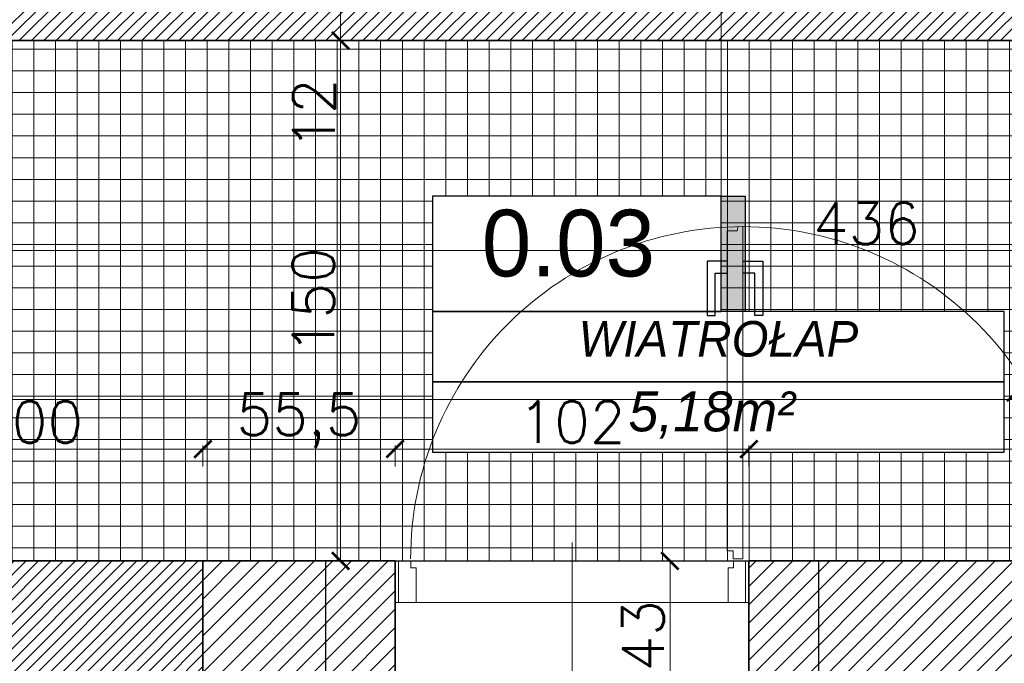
# Model space of a CAD drawing. Header units: millimetres. Extents: x -587 to 33545, y -26688 to 22494.
# Tile 168 of 256: x 10683 to 10967, y 10379 to 10565. Entities that reach past the tile are written whole.
import ezdxf
from ezdxf.lldxf.tags import DXFTag

# ---------------------------------------------------------------- set-up
doc = ezdxf.new("R2010")
doc.units = ezdxf.units.MM
doc.header["$MEASUREMENT"] = 0
for name, color, linetype, lineweight in [('A_istniejące ściany', 7, 'Continuous', 35), ('A_l.przerywana', 250, 'ICAD_ISO03W100', 9), ('A_opisy', 166, 'Continuous', 15), ('A_projektowane sciany', 5, 'Continuous', 35), ('l.wypełnien', 253, 'Continuous', 5), ('Nowe_820-G Rysunki Obrazki_Nr_pióra__23', 7, 'Continuous', 15), ('wymiarowanie', 176, 'Continuous', 9)]:
    doc.layers.add(name, color=color, linetype=linetype, lineweight=lineweight)
doc.layers.add('stolarka', color=1, linetype='Continuous')
doc.layers.add('tabelki opis', color=7, linetype='Continuous')
doc.styles.add('styl2', font='simplex.shx')
tags = doc.linetypes.add('ICAD_ISO03W100', pattern=[30, 12, -18]).pattern_tags.tags
tags[6:7] = [DXFTag(74, 4), DXFTag(75, 0), DXFTag(340, '0'), DXFTag(46, 1.0), DXFTag(50, 0.0), DXFTag(44, 0.0), DXFTag(45, 0.0)]
tags[4:5] = [DXFTag(74, 4), DXFTag(75, 0), DXFTag(340, '0'), DXFTag(46, 1.0), DXFTag(50, 0.0), DXFTag(44, 0.0), DXFTag(45, 0.0)]
doc.dimstyles.new('Skala 1-50', dxfattribs={"dimtxt": 12, "dimasz": 5, "dimexe": 1, "dimexo": 1, "dimgap": 1.5, "dimtad": 1, "dimdec": 1, "dimrnd": 0.5, "dimtxsty": 'styl2', "dimblk": 'ARCHTICK', "dimcen": 5, "dimadec": 0, "dimazin": 0, "dimtfac": 1, "dimtdec": 1, "dimtmove": 1, "dimatfit": 3, "dimldrblk": 'ARCHTICK', "dimfxl": 5, "dimfxlon": 1, "dimlwd": -1, "dimlwe": -1, "dimarcsym": 0})
pattern_1 = [(45, (0, 6.0705), (-1.76776695, 1.76776695), [])]

# ---------------------------------------------------------------- blocks, each defined once
blk = doc.blocks.new('_ArchTick')
at = {"color": 0, "linetype": 'ByBlock', "const_width": 0.15}
blk.add_lwpolyline([(-0.5, -0.5), (0.5, 0.5)], dxfattribs=at)
blk = doc.blocks.new('*D5654')
at = {"layer": 'Defpoints', "color": 0}
for p in [(10905.17, 10408.59), (10870.91, 10365.41), (10892.66, 10365.41)]:
    blk.add_point(p, dxfattribs=at)
at = {"layer": 'wymiarowanie', "color": 0}
for p, q in [((10875.91, 10408.59), (10869.91, 10408.59)), ((10870.91, 10408.59), (10870.91, 10365.41)), ((10875.91, 10365.41), (10869.91, 10365.41))]:
    blk.add_line(p, q, dxfattribs=at)
at = {"layer": 'wymiarowanie', "color": 0, "xscale": 5, "yscale": 5, "zscale": 5}
for p, rotation in [((10870.91, 10408.59), 90), ((10870.91, 10365.41), 270)]:
    blk.add_blockref('_ArchTick', p, dxfattribs=dict(at, rotation=rotation))
at = {"layer": 'wymiarowanie', "color": 0, "insert": (10863.11, 10387), "char_height": 12, "attachment_point": 5, "rotation": 90, "style": 'styl2'}
blk.add_mtext('43', dxfattribs=at)
blk = doc.blocks.new('*D5686')
at = {"layer": 'Defpoints', "color": 0}
for p in [(10775.93, 10558.59), (10791.66, 10558.59), (10791.66, 10408.59)]:
    blk.add_point(p, dxfattribs=at)
at = {"layer": 'wymiarowanie', "color": 0}
for p, q in [((10780.93, 10558.59), (10774.93, 10558.59)), ((10775.93, 10408.59), (10775.93, 10558.59)), ((10780.93, 10408.59), (10774.93, 10408.59))]:
    blk.add_line(p, q, dxfattribs=at)
at = {"layer": 'wymiarowanie', "color": 0, "xscale": 5, "yscale": 5, "zscale": 5}
for p, rotation in [((10775.93, 10558.59), 90), ((10775.93, 10408.59), 270)]:
    blk.add_blockref('_ArchTick', p, dxfattribs=dict(at, rotation=rotation))
at = {"layer": 'wymiarowanie', "color": 0, "insert": (10768.13, 10483.59), "char_height": 12, "attachment_point": 5, "rotation": 90, "style": 'styl2'}
blk.add_mtext('150', dxfattribs=at)
blk = doc.blocks.new('*D5687')
at = {"layer": 'Defpoints', "color": 0}
for p in [(10775.93, 10570.59), (10785.47, 10570.59), (10791.66, 10558.59)]:
    blk.add_point(p, dxfattribs=at)
at = {"layer": 'wymiarowanie', "color": 0}
for p, q in [((10780.93, 10570.59), (10774.93, 10570.59)), ((10775.93, 10558.59), (10775.93, 10570.59)), ((10780.93, 10558.59), (10774.93, 10558.59)), ((10775.93, 10558.59), (10775.93, 10528.12))]:
    blk.add_line(p, q, dxfattribs=at)
at = {"layer": 'wymiarowanie', "color": 0, "xscale": 5, "yscale": 5, "zscale": 5}
for p, rotation in [((10775.93, 10570.59), 90), ((10775.93, 10558.59), 270)]:
    blk.add_blockref('_ArchTick', p, dxfattribs=dict(at, rotation=rotation))
at = {"layer": 'wymiarowanie', "color": 0, "insert": (10768.28, 10537.39), "char_height": 12, "attachment_point": 5, "rotation": 90, "style": 'styl2'}
blk.add_mtext('12', dxfattribs=at)
blk = doc.blocks.new('*D5850')
at = {"layer": 'Defpoints', "color": 0}
for p in [(11082.39, 10478.89), (9748.23, 10476.62), (11082.39, 10455.14)]:
    blk.add_point(p, dxfattribs=at)
at = {"layer": 'wymiarowanie', "color": 0}
for p, q in [((9748.23, 10460.14), (9748.23, 10454.14)), ((11082.39, 10460.14), (11082.39, 10454.14)), ((9748.23, 10455.14), (11082.39, 10455.14))]:
    blk.add_line(p, q, dxfattribs=at)
at = {"layer": 'wymiarowanie', "color": 0, "xscale": 5, "yscale": 5, "zscale": 5, "rotation": 180}
blk.add_blockref('_ArchTick', (9748.23, 10455.14), dxfattribs=at)
at = {"layer": 'wymiarowanie', "color": 0, "xscale": 5, "yscale": 5, "zscale": 5}
blk.add_blockref('_ArchTick', (11082.39, 10455.14), dxfattribs=at)
at = {"layer": 'wymiarowanie', "color": 0, "insert": (10365.34, 10462.53), "char_height": 12, "attachment_point": 5, "style": 'styl2'}
blk.add_mtext('1334', dxfattribs=at)
blk = doc.blocks.new('*D6033')
at = {"layer": 'Defpoints', "color": 0}
for p in [(10646.19, 10541.53), (11082.39, 10535.59), (11082.39, 10498.08)]:
    blk.add_point(p, dxfattribs=at)
at = {"layer": 'wymiarowanie', "color": 0}
for p, q in [((10646.19, 10503.08), (10646.19, 10497.08)), ((11082.39, 10503.08), (11082.39, 10497.08)), ((10646.19, 10498.08), (11082.39, 10498.08))]:
    blk.add_line(p, q, dxfattribs=at)
at = {"layer": 'wymiarowanie', "color": 0, "xscale": 5, "yscale": 5, "zscale": 5, "rotation": 180}
blk.add_blockref('_ArchTick', (10646.19, 10498.08), dxfattribs=at)
at = {"layer": 'wymiarowanie', "color": 0, "xscale": 5, "yscale": 5, "zscale": 5}
blk.add_blockref('_ArchTick', (11082.39, 10498.08), dxfattribs=at)
at = {"layer": 'wymiarowanie', "color": 0, "insert": (10927.51, 10505.88), "char_height": 12, "attachment_point": 5, "style": 'styl2'}
blk.add_mtext('436', dxfattribs=at)
blk = doc.blocks.new('*D6057')
at = {"layer": 'Defpoints', "color": 0}
for p in [(10736.26, 10440.84), (10636.35, 10408.59), (10736.26, 10408.59)]:
    blk.add_point(p, dxfattribs=at)
at = {"layer": 'wymiarowanie', "color": 0}
for p, q in [((10636.35, 10435.84), (10636.35, 10441.84)), ((10736.26, 10435.84), (10736.26, 10441.84)), ((10636.35, 10440.84), (10736.26, 10440.84))]:
    blk.add_line(p, q, dxfattribs=at)
at = {"layer": 'wymiarowanie', "color": 0, "xscale": 5, "yscale": 5, "zscale": 5, "rotation": 180}
blk.add_blockref('_ArchTick', (10636.35, 10440.84), dxfattribs=at)
at = {"layer": 'wymiarowanie', "color": 0, "xscale": 5, "yscale": 5, "zscale": 5}
blk.add_blockref('_ArchTick', (10736.26, 10440.84), dxfattribs=at)
at = {"layer": 'wymiarowanie', "color": 0, "insert": (10686.31, 10448.64), "char_height": 12, "attachment_point": 5, "style": 'styl2'}
blk.add_mtext('100', dxfattribs=at)
blk = doc.blocks.new('*D6058')
at = {"layer": 'Defpoints', "color": 0}
for p in [(10791.66, 10440.84), (10736.26, 10408.59), (10791.66, 10408.59)]:
    blk.add_point(p, dxfattribs=at)
at = {"layer": 'wymiarowanie', "color": 0}
for p, q in [((10736.26, 10435.84), (10736.26, 10441.84)), ((10791.66, 10435.84), (10791.66, 10441.84)), ((10736.26, 10440.84), (10791.66, 10440.84))]:
    blk.add_line(p, q, dxfattribs=at)
at = {"layer": 'wymiarowanie', "color": 0, "xscale": 5, "yscale": 5, "zscale": 5, "rotation": 180}
blk.add_blockref('_ArchTick', (10736.26, 10440.84), dxfattribs=at)
at = {"layer": 'wymiarowanie', "color": 0, "xscale": 5, "yscale": 5, "zscale": 5}
blk.add_blockref('_ArchTick', (10791.66, 10440.84), dxfattribs=at)
at = {"layer": 'wymiarowanie', "color": 0, "insert": (10763.96, 10449.04), "char_height": 12, "attachment_point": 5, "style": 'styl2'}
blk.add_mtext('55,5', dxfattribs=at)
blk = doc.blocks.new('*D6059')
at = {"layer": 'Defpoints', "color": 0}
for p in [(10893.66, 10440.84), (10791.66, 10408.59), (10893.66, 10408.59)]:
    blk.add_point(p, dxfattribs=at)
at = {"layer": 'wymiarowanie', "color": 0}
for p, q in [((10791.66, 10435.84), (10791.66, 10441.84)), ((10893.66, 10435.84), (10893.66, 10441.84)), ((10791.66, 10440.84), (10893.66, 10440.84))]:
    blk.add_line(p, q, dxfattribs=at)
at = {"layer": 'wymiarowanie', "color": 0, "xscale": 5, "yscale": 5, "zscale": 5, "rotation": 180}
blk.add_blockref('_ArchTick', (10791.66, 10440.84), dxfattribs=at)
at = {"layer": 'wymiarowanie', "color": 0, "xscale": 5, "yscale": 5, "zscale": 5}
blk.add_blockref('_ArchTick', (10893.66, 10440.84), dxfattribs=at)
at = {"layer": 'wymiarowanie', "color": 0, "insert": (10842.66, 10448.64), "char_height": 12, "attachment_point": 5, "style": 'styl2'}
blk.add_mtext('102', dxfattribs=at)
blk = doc.blocks.new('*D6060')
at = {"layer": 'Defpoints', "color": 0}
for p in [(11082.39, 10440.84), (11082.39, 10431.64), (10893.66, 10408.59)]:
    blk.add_point(p, dxfattribs=at)
at = {"layer": 'wymiarowanie', "color": 0}
for p, q in [((10893.66, 10435.84), (10893.66, 10441.84)), ((11082.39, 10435.84), (11082.39, 10441.84)), ((10893.66, 10440.84), (11082.39, 10440.84))]:
    blk.add_line(p, q, dxfattribs=at)
at = {"layer": 'wymiarowanie', "color": 0, "xscale": 5, "yscale": 5, "zscale": 5, "rotation": 180}
blk.add_blockref('_ArchTick', (10893.66, 10440.84), dxfattribs=at)
at = {"layer": 'wymiarowanie', "color": 0, "xscale": 5, "yscale": 5, "zscale": 5}
blk.add_blockref('_ArchTick', (11082.39, 10440.84), dxfattribs=at)
at = {"layer": 'wymiarowanie', "color": 0, "insert": (10988.02, 10449.19), "char_height": 12, "attachment_point": 5, "style": 'styl2'}
blk.add_mtext('188,5', dxfattribs=at)

msp = doc.modelspace()

# ---------------------------------------------------------------- hatches: boundary and pattern name
at = {"layer": 'l.wypełnien'}
h = msp.add_hatch(dxfattribs=at)
h.set_pattern_fill('ANSI31', color=5, scale=20, style=0)
h.set_pattern_definition(pattern_1)
h.paths.add_polyline_path([(10646.19, 10558.59), (10646.19, 10570.59), (10842.47, 10570.59), (10842.47, 10580.59), (10854.47, 10580.59), (10854.47, 10570.59), (11082.39, 10570.59), (11082.53, 10580.65), (11094.39, 10580.65), (11094.39, 10558.59), (10854.92, 10558.59)])
h.paths.add_polyline_path([(10842.47, 10682.59), (10854.47, 10682.59), (10854.47, 10798.06), (10842.47, 10798.06)])
h.paths.add_polyline_path([(10670.47, 10703.06), (10682.47, 10703.06), (10682.47, 10798.06), (10670.47, 10798.06)])
h.paths.add_polyline_path([(11082.39, 10735.53), (11094.39, 10735.53), (11094.39, 10798.06), (11082.39, 10798.06)])
h = msp.add_hatch(dxfattribs=at)
h.set_pattern_fill('ANSI37', color=254, scale=50, angle=45, style=0)
h.set_pattern_definition([(90, (0, 6.0705), (-6.25, 4e-16), []), (180, (0, 6.0705), (-8e-16, -6.25), [])])
h.paths.add_polyline_path([(11082.39, 10408.71), (9748.23, 10408.71), (9748.23, 10558.59), (11082.39, 10558.59)])
h.paths.add_polyline_path([(10967.23, 10460.22), (10802.49, 10460.22), (10802.49, 10439.95), (10967.23, 10439.95)], flags=16)
h.paths.add_polyline_path([(10967.23, 10480.5), (10885.65, 10480.5), (10802.49, 10480.5), (10802.49, 10460.22), (10967.23, 10460.22)], flags=16)
h.paths.add_polyline_path([(10552.67, 10506.2), (10471.1, 10506.2), (10387.94, 10506.2), (10387.94, 10485.93), (10552.67, 10485.93)], flags=16)
h.paths.add_polyline_path([(10552.67, 10485.93), (10387.94, 10485.93), (10387.94, 10465.65), (10552.67, 10465.65)], flags=16)
h.paths.add_polyline_path([(10885.65, 10513.76), (10802.49, 10513.76), (10802.49, 10480.5), (10885.65, 10480.5)], flags=16)
h.paths.add_polyline_path([(10471.1, 10539.47), (10387.94, 10539.47), (10387.94, 10506.2), (10471.1, 10506.2)], flags=16)
h.paths.add_polyline_path([(10137.67, 10524.15, 0.414214), (10130.59, 10524.15), (10116.45, 10510, 0.414214), (10116.45, 10502.93), (10130.59, 10488.79, 0.414214), (10137.67, 10488.79), (10151.81, 10502.93, 0.414214), (10151.81, 10510)], flags=16)
h.paths.add_polyline_path([(10330.53, 10472.91, 0.414214), (10323.46, 10472.91), (10309.32, 10458.77, 0.414214), (10309.32, 10451.7), (10323.46, 10437.56, 0.414214), (10330.53, 10437.56), (10344.68, 10451.7, 0.414214), (10344.68, 10458.77)], flags=16)
h.paths.add_polyline_path([(11080.91, 10486.09), (11047.58, 10486.09), (11047.58, 10473.09), (11080.91, 10473.09)], flags=16)
h.paths.add_polyline_path([(11080.91, 10499.09), (11047.58, 10499.09), (11047.58, 10486.09), (11080.91, 10486.09)], flags=16)
h.paths.add_polyline_path([(9951.23, 10551.89), (9938.23, 10551.89), (9938.23, 10525.89), (9951.23, 10525.89)], flags=16)
h.paths.add_polyline_path([(9964.23, 10551.89), (9951.23, 10551.89), (9951.23, 10525.89), (9964.23, 10525.89)], flags=16)
h.paths.add_polyline_path([(10608.19, 10551.89), (10595.19, 10551.89), (10595.19, 10525.89), (10608.19, 10525.89)], flags=16)
h.paths.add_polyline_path([(11047.58, 10499.09), (11034.58, 10499.09), (11034.58, 10473.09), (11047.58, 10473.09), (11047.58, 10486.09)], flags=16)
h.paths.add_polyline_path([(9964.23, 10525.89), (9951.23, 10525.89), (9938.23, 10525.89), (9938.23, 10512.89), (9964.23, 10512.89)], flags=16)
h.paths.add_polyline_path([(10608.19, 10525.89), (10595.19, 10525.89), (10582.19, 10525.89), (10582.19, 10512.89), (10608.19, 10512.89)], flags=16)
h.paths.add_polyline_path([(10595.19, 10551.89), (10582.19, 10551.89), (10582.19, 10525.89), (10595.19, 10525.89)], flags=16)
h = msp.add_hatch(dxfattribs=at)
h.set_pattern_fill('ANSI31', color=256, scale=30, style=0)
h.set_pattern_definition([(45, (0, 6.0705), (-2.6516504, 2.6516504), [])])
h.paths.add_polyline_path([(10913.66, 10408.59), (10997.39, 10408.59), (11117.42, 10408.59), (11176.61, 10408.59), (11176.61, 10407.53), (11164.43, 10407.53), (11164.43, 10405.21), (11180.1, 10405.21), (11180.1, 10408.59), (11291.35, 10408.59), (11291.35, 10365.41), (11212.91, 10365.41), (11212.91, 10287.41), (11174.51, 10287.41), (11174.51, 10365.41), (11117.42, 10365.41), (10913.66, 10365.41)])
h.paths.add_polyline_path([(11186.51, 10332.41), (11186.51, 10353.41), (11200.91, 10353.41), (11200.91, 10332.41)], flags=16)
h.paths.add_polyline_path([(11186.51, 10332.41), (11186.51, 10353.41), (11200.91, 10353.41), (11200.91, 10332.41)], flags=0)
h.paths.add_polyline_path([(11186.51, 10299.41), (11186.51, 10320.41), (11200.91, 10320.41), (11200.91, 10299.41)], flags=16)
h.paths.add_polyline_path([(11186.51, 10299.41), (11186.51, 10320.41), (11200.91, 10320.41), (11200.91, 10299.41)], flags=0)
h.paths.add_polyline_path([(11234.13, 9745.65), (11234.13, 9788.83), (11199.91, 9788.83), (11199.91, 9818.83), (11174.51, 9818.83), (11174.51, 9788.83), (11128.02, 9788.83), (11128.02, 9745.65)])
h.paths.add_polyline_path([(10477.77, 9788.83), (10504.8, 9788.83), (10504.8, 9768.83), (10529.35, 9769.06), (10529.35, 9788.83), (10587.7, 9788.83), (10587.7, 9745.65), (10477.77, 9745.65)])
h.paths.add_polyline_path([(10783.28, 9745.65), (10783.28, 9788.83), (10737.7, 9788.83), (10737.7, 9745.65)])
h.paths.add_polyline_path([(10978.02, 9745.65), (10978.02, 9788.83), (10933.28, 9788.83), (10933.28, 9745.65)])
h.paths.add_polyline_path([(10769.66, 10365.41), (10771.66, 10365.41), (10771.66, 10408.59), (10736.26, 10408.59), (10736.26, 10365.41)])
h.paths.add_polyline_path([(10457.77, 9745.65), (10457.77, 9788.83), (10477.77, 9788.83), (10477.77, 9745.65), (10470.93, 9745.65)])
h.paths.add_polyline_path([(10771.66, 10365.41), (10771.66, 10408.59), (10791.66, 10408.59), (10791.66, 10365.41)])
h.paths.add_polyline_path([(10913.66, 10365.41), (10913.66, 10408.59), (10893.66, 10408.59), (10893.66, 10365.41)])
h.paths.add_polyline_path([(10504.8, 9768.83), (10504.8, 9788.83), (10529.35, 9788.83), (10529.35, 9769.06)])
h = msp.add_hatch(dxfattribs=at)
h.set_pattern_fill('ANSI31', color=5, scale=20, style=0)
h.set_pattern_definition(pattern_1)
h.paths.add_polyline_path([(10636.35, 10365.41), (10736.26, 10365.41), (10736.26, 10408.59), (10636.35, 10408.59)])
at = {"layer": 'tabelki opis'}
msp.add_hatch(color=252, dxfattribs=at).paths.add_polyline_path([(10892.61, 10480.5), (10892.61, 10513.76), (10885.65, 10513.76), (10885.65, 10480.5)])

# ---------------------------------------------------------------- linework, layer by layer
at = {"color": 7, "lineweight": 9}
for points in [[(10797.71, 10406.62), (10796.19, 10406.62), (10796.19, 10408.59), (10792.66, 10408.59), (10792.66, 10396.59), (10797.71, 10396.59), (10797.71, 10406.62)], [(10887.66, 10406.62), (10889.17, 10406.62), (10889.17, 10408.59), (10892.71, 10408.59), (10892.71, 10396.59), (10887.66, 10396.59), (10887.66, 10406.62)]]:
    msp.add_lwpolyline(points, dxfattribs=at)
at = {"layer": 'A_istniejące ściany', "color": 7}
for p, q in [((10791.66, 10365.41), (10791.66, 10408.59)), ((10893.66, 10365.41), (10893.66, 10408.59))]:
    msp.add_line(p, q, dxfattribs=at)
for points in [[(10736.26, 10408.59), (10736.26, 10365.41)], [(10791.66, 10408.59), (10736.26, 10408.59)], [(10997.39, 10408.59), (10893.66, 10408.59)]]:
    msp.add_lwpolyline(points, dxfattribs=at)
at = {"layer": 'A_l.przerywana', "color": 5, "lineweight": 30, "ltscale": 0.3}
msp.add_lwpolyline([(10771.66, 10408.59), (10913.66, 10408.59), (10913.66, 10365.41), (10771.66, 10365.41)], close=True, dxfattribs=at)
at = {"layer": 'A_l.przerywana', "color": 7, "ltscale": 0.3}
msp.add_lwpolyline([(10893.66, 10408.59), (10893.66, 10396.59), (10791.66, 10396.59), (10791.66, 10408.59)], dxfattribs=at)
at = {"layer": 'A_opisy'}
msp.add_line((10842.66, 10358.95), (10842.66, 10413.95), dxfattribs=at)
at = {"layer": 'A_projektowane sciany', "color": 5}
for points in [[(10854.92, 10558.59), (10646.19, 10558.59)], [(11094.39, 10558.59), (10854.47, 10558.59)], [(10643.65, 10408.59), (10736.26, 10408.59), (10736.26, 10365.41), (10636.35, 10365.41), (10636.35, 10408.59), (10643.65, 10408.59)]]:
    msp.add_lwpolyline(points, dxfattribs=at)
at = {"layer": 'Nowe_820-G Rysunki Obrazki_Nr_pióra__23', "color": 7, "linetype": 'Continuous', "lineweight": 15}
msp.add_lwpolyline([(10736.26, 10408.59), (10731.18, 10408.59)], dxfattribs=at)
at = {"layer": 'stolarka', "color": 7, "lineweight": 9}
msp.add_lwpolyline([(10889.12, 10409.17), (10891.91, 10409.17), (10891.91, 10504.94), (10890.41, 10504.92), (10890.23, 10503.78), (10887.38, 10503.78), (10887.38, 10411.47), (10889.12, 10411.47), (10889.12, 10409.17)], dxfattribs=at)
at = {"layer": 'stolarka', "color": 7}
for points in [[(10887.38, 10495.02), (10881.58, 10495.02), (10881.58, 10479.36), (10883.9, 10479.36), (10883.9, 10491.54), (10887.38, 10491.54)], [(10891.91, 10495.02), (10897.71, 10495.02), (10897.71, 10479.36), (10895.39, 10479.36), (10895.39, 10491.54), (10891.91, 10491.54)]]:
    msp.add_lwpolyline(points, dxfattribs=at)
at = {"layer": 'stolarka', "color": 7, "linetype": 'ICAD_ISO03W100', "lineweight": 13, "ltscale": 0.3}
for start, end in [(89.9469, 179.9997), (0.0003, 90.0531)]:
    msp.add_arc((10891.91, 10409.17), 95.77, start, end, dxfattribs=at)
at = {"layer": 'tabelki opis', "color": 7}
for points in [[(10885.65, 10513.76), (10802.49, 10513.76), (10802.49, 10480.5), (10885.65, 10480.5), (10885.65, 10513.76)], [(10802.49, 10460.22), (10967.23, 10460.22), (10967.23, 10480.5), (10802.49, 10480.5), (10802.49, 10460.22)], [(10802.49, 10439.95), (10967.23, 10439.95), (10967.23, 10460.22), (10802.49, 10460.22), (10802.49, 10439.95)]]:
    msp.add_lwpolyline(points, dxfattribs=at)
at = {"layer": 'tabelki opis'}
msp.add_lwpolyline([(10892.61, 10480.5), (10885.65, 10480.5), (10885.65, 10513.76), (10892.61, 10513.76)], close=True, dxfattribs=at)
at = {"layer": 'wymiarowanie'}
msp.add_line((10885.65, 10513.76), (10885.65, 10617.51), dxfattribs=at)

# ---------------------------------------------------------------- texts
at = {"layer": 'tabelki opis', "color": 7, "attachment_point": 1}
for s, insert, char_height, width in [('{\\fCentury Gothic|b0|i0|c238|p34;0.03}', (10816.64, 10509.81), 19.2, 56.7), ('\\pxqc;{\\fCentury Gothic|b0|i1|c238|p34;WIATROŁAP}', (10802.49, 10477.74), 10.24, 164.736), ('{\\fCentury Gothic|b0|i1|c238|p34;5,18m²}', (10858.96, 10457.46), 11.52, 68.7387)]:
    msp.add_mtext(s, dxfattribs=dict(at, insert=insert, char_height=char_height, width=width))

# ---------------------------------------------------------------- dimensions: what is measured, and where the dimension line sits
at = {"layer": 'wymiarowanie'}
dim = msp.add_linear_dim(base=(10775.93, 10570.59), p1=(10791.66, 10558.59), p2=(10785.47, 10570.59), angle=90, dimstyle='Skala 1-50', dxfattribs=at)
dim.commit()
dim.dimension.update_dxf_attribs({"geometry": '*D5687', "text_midpoint": (10775.93, 10537.39), "dimtype": 160})
for base, p1, p2, picture, middle in [((10775.93, 10558.59), (10791.66, 10408.59), (10791.66, 10558.59), '*D5686', (10768.13, 10483.59)), ((10870.91, 10365.41), (10905.17, 10408.59), (10892.66, 10365.41), '*D5654', (10863.11, 10387))]:
    dim = msp.add_linear_dim(base=base, p1=p1, p2=p2, angle=90, dimstyle='Skala 1-50', dxfattribs=at)
    dim.commit()
    dim.dimension.update_dxf_attribs({"geometry": picture, "text_midpoint": middle})
for base, p1, p2, picture, middle in [((11082.39, 10498.08), (10646.19, 10541.53), (11082.39, 10535.59), '*D6033', (10927.51, 10498.08)), ((11082.39, 10455.14), (9748.23, 10476.62), (11082.39, 10478.89), '*D5850', (10365.34, 10454.73))]:
    dim = msp.add_linear_dim(base=base, p1=p1, p2=p2, dimstyle='Skala 1-50', dxfattribs=at)
    dim.commit()
    dim.dimension.update_dxf_attribs({"geometry": picture, "text_midpoint": middle, "dimtype": 160})
for base, p1, p2, picture, middle in [((10736.26, 10440.84), (10636.35, 10408.59), (10736.26, 10408.59), '*D6057', (10686.31, 10448.64)), ((10791.66, 10440.84), (10736.26, 10408.59), (10791.66, 10408.59), '*D6058', (10763.96, 10449.04)), ((10893.66, 10440.84), (10791.66, 10408.59), (10893.66, 10408.59), '*D6059', (10842.66, 10448.64)), ((11082.39, 10440.84), (10893.66, 10408.59), (11082.39, 10431.64), '*D6060', (10988.02, 10449.19))]:
    dim = msp.add_linear_dim(base=base, p1=p1, p2=p2, dimstyle='Skala 1-50', dxfattribs=at)
    dim.commit()
    dim.dimension.update_dxf_attribs({"geometry": picture, "text_midpoint": middle})

doc.saveas('drawing.dxf')
